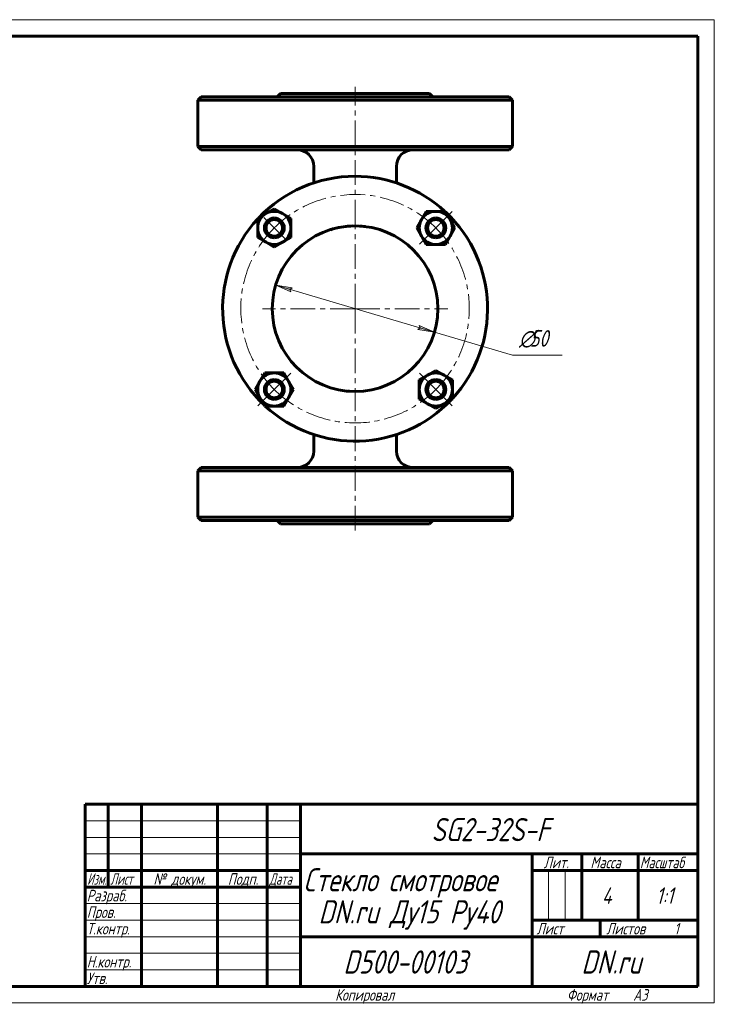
# Model space of a CAD drawing. Header units: millimetres. Extents: x 0 to 420, y 0 to 297.
# Tile 3 of 3: x 210 to 420, y 0 to 297. Entities that reach past the tile are written whole.
import ezdxf

# ---------------------------------------------------------------- set-up
doc = ezdxf.new("R2010")
doc.units = ezdxf.units.MM
for name, pattern in [('K5LT_AXLED', [12, 7.5, -1.5, 1.5, -1.5]), ('K5LT_BASIC', [0]), ('K5LT_THIN', [0])]:
    doc.linetypes.add(name, pattern=pattern)
doc.layers.add('Системный слой', color=7, linetype='Continuous')
doc.layers.add('Системный слой (1)', color=7, linetype='Continuous', true_color=0x6c6c6c)
doc.styles.add('KDIMTEXTSTYLE', font='GOST_AU.SHX', dxfattribs={"width": 0.96, "oblique": 15, "height": 5})
doc.styles.add('KTEXTSTYLE', font='GOST_AU.SHX', dxfattribs={"width": 0.96, "height": 5})
doc.dimstyles.new('KDIMSTYLE (1.00)', dxfattribs={"dimtxt": 5, "dimasz": 1, "dimexe": 2, "dimexo": 0, "dimgap": 1, "dimtad": 1, "dimtxsty": 'KDIMTEXTSTYLE', "dimsah": 1, "dimcen": 0, "dimdle": 1, "dimadec": 0, "dimazin": 0, "dimtfac": 0.667, "dimtmove": 0, "dimatfit": 3, "dimfxl": 1, "dimtvp": 1, "dimtolj": 1, "dimtzin": 0, "dimarcsym": 0})

# ---------------------------------------------------------------- blocks, each defined once
blk = doc.blocks.new('U56')
at = {"layer": 'Системный слой (1)', "linetype": 'K5LT_BASIC', "lineweight": 60}
for p, q in [((304.07, 233.57), (304.77, 233.78)), ((304.77, 233.78), (306.74, 234.24)), ((306.74, 234.24), (309.22, 234.6)), ((309.22, 234.6), (310.7, 234.69)), ((313, 234.66), (313.58, 234.62)), ((313.58, 234.62), (314.15, 234.57)), ((314.15, 234.57), (314.7, 234.5))]:
    blk.add_line(p, q, dxfattribs=at)
blk = doc.blocks.new('U57')
at = {"layer": 'Системный слой (1)', "linetype": 'K5LT_BASIC', "lineweight": 60}
for p, q in [((309.44, 184.79), (309.24, 184.81)), ((309.64, 184.77), (309.44, 184.79)), ((309.85, 184.76), (309.64, 184.77))]:
    blk.add_line(p, q, dxfattribs=at)
blk = doc.blocks.new('U58')
at = {"layer": 'Системный слой (1)', "linetype": 'K5LT_BASIC', "lineweight": 60}
for p, q in [((309.44, 184.79), (309.24, 184.81)), ((309.64, 184.77), (309.44, 184.79)), ((309.85, 184.76), (309.64, 184.77))]:
    blk.add_line(p, q, dxfattribs=at)
blk = doc.blocks.new('U59')
at = {"layer": 'Системный слой (1)', "linetype": 'K5LT_BASIC', "lineweight": 60}
for start, end in [(90, 136.6424), (47.297, 90), (317.297, 46.6424), (137.297, 226.6424), (227.297, 316.6424)]:
    blk.add_arc((311.52, 209.7), 40, start, end, dxfattribs=at)
blk = doc.blocks.new('U60')
at = {"layer": 'Системный слой (1)', "linetype": 'K5LT_BASIC', "lineweight": 60}
for p, q in [((304.07, 233.57), (304.77, 233.78)), ((304.77, 233.78), (306.74, 234.24)), ((306.74, 234.24), (309.22, 234.6)), ((309.22, 234.6), (310.7, 234.69)), ((313, 234.66), (313.58, 234.62)), ((313.58, 234.62), (314.15, 234.57)), ((314.15, 234.57), (314.7, 234.5))]:
    blk.add_line(p, q, dxfattribs=at)
blk = doc.blocks.new('U61')
at = {"layer": 'Системный слой (1)', "linetype": 'K5LT_AXLED', "lineweight": 18}
for q in [(311.52, 237.7), (283.52, 209.7), (339.52, 209.7), (311.52, 181.7)]:
    blk.add_line((311.52, 209.7), q, dxfattribs=at)
blk = doc.blocks.new('D6')
at = {"layer": 'Системный слой (1)'}
for points in [[(291.86, 215.52), (292.53, 216.01), (287.55, 216.8), (292.16, 214.75)], [(335.49, 202.61), (330.89, 204.66), (331.18, 203.89), (330.51, 203.4)]]:
    blk.add_hatch(color=256, dxfattribs=at).paths.add_polyline_path(points)
at = {"layer": 'Системный слой (1)', "linetype": 'K5LT_THIN', "lineweight": 18}
for p, q in [((287.55, 216.8), (292.53, 216.01)), ((292.16, 214.75), (287.55, 216.8)), ((287.55, 216.8), (335.49, 202.61)), ((292.53, 216.01), (291.86, 215.52)), ((291.86, 215.52), (292.16, 214.75)), ((330.51, 203.4), (331.18, 203.89)), ((335.49, 202.61), (330.51, 203.4)), ((331.18, 203.89), (330.89, 204.66)), ((330.89, 204.66), (335.49, 202.61)), ((335.49, 202.61), (359.02, 195.64))]:
    blk.add_line(p, q, dxfattribs=at)
blk.add_wipeout([(361.02, 196.64), (361.02, 204.03), (371.66, 204.03), (371.66, 196.64)]).dxf.layer = 'Системный слой (1)'
blk.add_line((359.02, 195.64), (374.1, 195.64), dxfattribs=at)
at = {"layer": 'Системный слой (1)', "char_height": 5, "attachment_point": 1, "style": 'KTEXTSTYLE'}
for s, insert in [('\\H5.0;\\W1.000;\\Q15;\\Q15;\\W0.960;∅', (361.02, 203.23)), ('\\H5.0;\\W1.000;\\Q15;\\Q15;\\W0.960;50', (364.33, 203.23))]:
    blk.add_mtext(s, dxfattribs=dict(at, insert=insert))
blk = doc.blocks.new('KDIMARROW_01')
at = {"layer": 'Системный слой'}
blk.add_hatch(color=0, dxfattribs=at).paths.add_polyline_path([(0, 0), (-5, 0.66), (-4.5, 0), (-5, -0.66)])
at = {"layer": 'Системный слой', "color": 0, "linetype": 'K5LT_THIN', "lineweight": 18}
for p, q in [((-4.5, 0), (-5, 0.66)), ((-5, 0.66), (0, 0)), ((0, 0), (-5, -0.66)), ((-5, -0.66), (-4.5, 0))]:
    blk.add_line(p, q, dxfattribs=at)
at = {"layer": 'Системный слой (1)', "color": 0, "linetype": 'K5LT_THIN', "lineweight": 18}
blk.add_line((311.52, 209.09), (310.52, 209.09), dxfattribs=at)
blk = doc.blocks.new('U62')
at = {"layer": 'Системный слой (1)', "linetype": 'K5LT_AXLED', "lineweight": 18}
for p, q in [((335.92, 234.1), (340.87, 239.05)), ((287.13, 234.1), (283.94, 237.28)), ((290.31, 230.92), (287.13, 234.1)), ((330.97, 229.15), (335.92, 234.1)), ((292.08, 190.26), (287.13, 185.31)), ((330.97, 190.26), (335.92, 185.31)), ((287.13, 185.31), (282.18, 180.36)), ((335.92, 185.31), (340.87, 180.36))]:
    blk.add_line(p, q, dxfattribs=at)
for start, end in [(45, 135), (135, 225), (315, 45), (225, 315)]:
    blk.add_arc((311.52, 209.7), 34.5, start, end, dxfattribs=at)
blk = doc.blocks.new('U63')
at = {"linetype": 'K5LT_THIN', "lineweight": 18}
for p, q in [((0, 297), (420, 297)), ((420, 297), (420, 0)), ((230, 55), (295, 55)), ((230, 50), (295, 50)), ((230, 45), (295, 45)), ((369.96, 25), (369.96, 40)), ((374.98, 25), (374.98, 40)), ((230, 30), (295, 30)), ((230, 25), (295, 25)), ((230, 20), (295, 20)), ((230, 15), (295, 15)), ((230, 10), (295, 10)), ((420, 0), (0, 0))]:
    blk.add_line(p, q, dxfattribs=at)
at = {"linetype": 'K5LT_BASIC', "lineweight": 60}
for p, q in [((20, 292), (415, 292)), ((415, 292), (415, 5)), ((230, 60), (415, 60)), ((230, 5), (230, 60)), ((237, 35), (237, 60)), ((247, 5), (247, 60)), ((270, 5), (270, 60)), ((285, 5), (285, 60)), ((295, 5), (295, 60)), ((295, 45), (415, 45)), ((365, 5), (365, 45)), ((380, 25), (380, 45)), ((397, 25), (397, 45)), ((230, 40), (295, 40)), ((365, 40), (380, 40)), ((380, 40), (415, 40)), ((230, 35), (295, 35)), ((365, 25), (415, 25)), ((385.57, 20), (385.57, 25)), ((295, 20), (365, 20)), ((365, 20), (415, 20)), ((415, 5), (20, 5))]:
    blk.add_line(p, q, dxfattribs=at)
at = {"attachment_point": 1, "style": 'KTEXTSTYLE'}
for s, insert, char_height in [('\\H5.0;\\W1.000;\\Q15;\\Q15;\\W0.960;\\H7.00;SG2-32S-F', (334.56, 55.86), 7), ('\\H5.0;\\W1.000;\\Q15;\\Q15;\\W0.960;\\H3.50;Лит.', (368.47, 44.18), 3.5), ('\\H5.0;\\W1.000;\\Q15;\\Q15;\\W0.960;\\H3.50;Масса', (382.58, 44.18), 3.5), ('\\H5.0;\\W1.000;\\Q15;\\Q15;\\W0.926;\\H3.50;Масштаб', (397.52, 44.18), 3.5), ('\\H5.0;\\W1.000;\\Q15;\\Q15;\\W0.786;\\H3.50;Изм.', (230.62, 39.18), 3.5), ('\\H5.0;\\W1.000;\\Q15;\\Q15;\\W0.800;\\H3.50;Лист', (237.61, 39.18), 3.5), ('\\H5.0;\\W1.000;\\Q15;\\Q15;\\W0.960;\\H3.50;№ докум.', (250.63, 39.18), 3.5), ('\\H5.0;\\W1.000;\\Q15;\\Q15;\\W0.960;\\H3.50;Подп.', (273.1, 39.18), 3.5), ('\\H5.0;\\W1.000;\\Q15;\\Q15;\\W0.800;\\H3.50;Дата', (285.61, 39.18), 3.5), ('\\H5.0;\\W1.000;\\Q15;\\Q15;\\W0.960;\\H7.00;Стекло смотровое', (295.94, 40.69), 7), ('\\H5.0;\\W1.000;\\Q15;\\Q15;\\W0.960;\\H3.50;Разраб.', (230.5, 34.18), 3.5), ('\\H5.0;\\W1.000;\\Q15;\\Q15;\\W0.960;4', (386.07, 34.9), 5), ('\\H5.0;\\W1.000;\\Q15;\\Q15;\\W0.960;1:1', (402.44, 34.9), 5), ('\\H5.0;\\W1.000;\\Q15;\\Q15;\\W0.960;\\H7.00;DN.ru Ду15 Ру40', (300.48, 31.02), 7), ('\\H5.0;\\W1.000;\\Q15;\\Q15;\\W0.960;\\H3.50;Пров.', (230.5, 29.18), 3.5), ('\\H5.0;\\W1.000;\\Q15;\\Q15;\\W0.960;\\H3.50;Т.контр.', (230.5, 24.18), 3.5), ('\\H5.0;\\W1.000;\\Q15;\\Q15;\\W0.960;\\H3.50;Лист', (366.32, 24.18), 3.5), ('\\H5.0;\\W1.000;\\Q15;\\Q15;\\W0.960;\\H3.50;Листов', (387.36, 24.18), 3.5), ('\\H5.0;\\W1.000;\\Q15;\\Q15;\\W0.960;\\H3.50;1', (407.91, 24.18), 3.5), ('\\H5.0;\\W1.000;\\Q15;\\Q15;\\W0.960;\\H7.00;D500-00103', (307.98, 15.86), 7), ('\\H5.0;\\W1.000;\\Q15;\\Q15;\\W0.960;\\H7.00;DN.ru', (379.84, 15.86), 7), ('\\H5.0;\\W1.000;\\Q15;\\Q15;\\W0.960;\\H3.50;Н.контр.', (230.5, 14.18), 3.5), ('\\H5.0;\\W1.000;\\Q15;\\Q15;\\W0.960;\\H3.50;Утв.', (230.5, 9.18), 3.5), ('\\H5.0;\\W1.000;\\Q15;\\Q15;\\W0.960;\\H3.50;Копировал', (305.5, 4.18), 3.5), ('\\H5.0;\\W1.000;\\Q15;\\Q15;\\W0.960;\\H3.50;Формат', (375.5, 4.18), 3.5), ('\\H5.0;\\W1.000;\\Q15;\\Q15;\\W0.960;\\H3.50;A3', (395.5, 4.18), 3.5)]:
    blk.add_mtext(s, dxfattribs=dict(at, insert=insert, char_height=char_height))

msp = doc.modelspace()

# ---------------------------------------------------------------- linework, layer by layer
at = {"layer": 'Системный слой (1)', "linetype": 'K5LT_AXLED', "lineweight": 18}
for p, q in [((311.521, 235.09), (311.521, 276.704)), ((311.521, 142.704), (311.521, 184.318))]:
    msp.add_line(p, q, dxfattribs=at)
at = {"layer": 'Системный слой (1)', "linetype": 'K5LT_BASIC', "lineweight": 60}
for p, q in [((265.021, 273.704), (264.021, 272.704)), ((358.021, 273.704), (265.021, 273.704)), ((289.021, 274.704), (288.021, 273.704)), ((289.021, 274.704), (334.021, 274.704)), ((334.021, 274.704), (335.021, 273.704)), ((358.021, 273.704), (359.021, 272.704)), ((264.021, 258.704), (264.021, 272.704)), ((264.021, 272.704), (311.521, 272.704)), ((311.521, 272.704), (359.021, 272.704)), ((359.021, 258.704), (359.021, 272.704)), ((265.021, 257.704), (264.021, 258.704)), ((264.021, 258.704), (311.521, 258.704)), ((265.021, 257.704), (358.021, 257.704)), ((311.521, 258.704), (359.021, 258.704)), ((358.021, 257.704), (359.021, 258.704)), ((299.021, 247.701), (299.021, 252.704)), ((324.021, 247.701), (324.021, 252.704)), ((282.126, 236.986), (284.626, 238.429)), ((284.626, 238.429), (287.126, 239.873)), ((287.126, 239.873), (289.626, 238.429)), ((289.626, 238.429), (292.126, 236.986)), ((331.586, 236.599), (333.029, 239.099)), ((333.029, 239.099), (335.916, 239.099)), ((335.916, 239.099), (338.803, 239.099)), ((338.579, 239.164), (338.684, 239.166)), ((338.605, 239.139), (338.729, 239.141)), ((338.684, 239.166), (338.699, 239.141)), ((338.729, 239.141), (338.754, 239.099)), ((338.803, 239.099), (340.246, 236.599)), ((282.059, 236.867), (282.084, 236.882)), ((282.061, 236.762), (282.059, 236.867)), ((282.084, 236.912), (282.126, 236.937)), ((282.085, 236.788), (282.084, 236.912)), ((282.126, 234.099), (282.126, 236.986)), ((292.126, 236.986), (292.126, 234.099)), ((330.142, 234.099), (331.586, 236.599)), ((340.246, 236.599), (341.69, 234.099)), ((282.126, 231.213), (282.126, 234.099)), ((292.126, 234.099), (292.126, 231.213)), ((320.317, 233.105), (320.287, 233.117)), ((320.288, 233.117), (320.287, 233.117)), ((320.288, 233.117), (320.287, 233.117)), ((331.586, 231.599), (330.142, 234.099)), ((341.69, 234.099), (340.246, 231.599)), ((284.626, 229.769), (282.126, 231.213)), ((287.126, 228.326), (284.626, 229.769)), ((289.626, 229.769), (287.126, 228.326)), ((292.126, 231.213), (289.626, 229.769)), ((333.029, 229.099), (331.586, 231.599)), ((335.916, 229.099), (333.029, 229.099)), ((338.803, 229.099), (335.916, 229.099)), ((340.246, 231.599), (338.803, 229.099)), ((333.416, 189.639), (335.916, 191.082)), ((335.916, 191.082), (338.416, 189.639)), ((281.352, 185.309), (282.796, 187.809)), ((282.796, 187.809), (284.239, 190.309)), ((284.239, 190.309), (287.126, 190.309)), ((287.126, 190.309), (290.012, 190.309)), ((290.012, 190.309), (291.456, 187.809)), ((291.456, 187.809), (292.899, 185.309)), ((330.916, 188.196), (333.416, 189.639)), ((330.916, 185.309), (330.916, 188.196)), ((338.416, 189.639), (340.916, 188.196)), ((340.916, 188.196), (340.916, 185.309)), ((282.796, 182.809), (281.352, 185.309)), ((292.899, 185.309), (291.456, 182.809)), ((330.916, 182.422), (330.916, 185.309)), ((340.916, 185.309), (340.916, 182.422)), ((284.239, 180.309), (282.796, 182.809)), ((291.456, 182.809), (290.012, 180.309)), ((333.416, 180.979), (330.916, 182.422)), ((340.916, 182.422), (338.416, 180.979)), ((340.958, 182.496), (340.916, 182.471)), ((340.956, 182.62), (340.958, 182.496)), ((340.983, 182.541), (340.958, 182.526)), ((340.98, 182.646), (340.983, 182.541)), ((287.126, 180.309), (284.239, 180.309)), ((284.313, 180.267), (284.288, 180.309)), ((284.437, 180.269), (284.313, 180.267)), ((284.358, 180.242), (284.343, 180.267)), ((284.463, 180.244), (284.358, 180.242)), ((290.012, 180.309), (287.126, 180.309)), ((335.916, 179.535), (333.416, 180.979)), ((338.416, 180.979), (335.916, 179.535)), ((299.021, 166.704), (299.021, 171.707)), ((324.021, 166.704), (324.021, 171.707)), ((265.021, 161.704), (264.021, 160.704)), ((264.021, 146.704), (264.021, 160.704)), ((264.021, 160.704), (311.521, 160.704)), ((265.021, 161.704), (358.021, 161.704)), ((311.521, 160.704), (359.021, 160.704)), ((358.021, 161.704), (359.021, 160.704)), ((359.021, 146.704), (359.021, 160.704)), ((265.021, 145.704), (264.021, 146.704)), ((264.021, 146.704), (311.521, 146.704)), ((311.521, 146.704), (359.021, 146.704)), ((358.021, 145.704), (359.021, 146.704)), ((265.021, 145.704), (358.021, 145.704)), ((289.021, 144.704), (288.021, 145.704)), ((289.021, 144.704), (334.021, 144.704)), ((334.021, 144.704), (335.021, 145.704))]:
    msp.add_line(p, q, dxfattribs=at)
for centre in [(287.126, 234.099), (335.916, 234.099), (287.126, 185.309), (335.916, 185.309)]:
    msp.add_circle(centre, 2.5, dxfattribs=at)
for centre, radius, start, end in [((294.021, 252.704), 5, 0, 90), ((329.021, 252.704), 5, 90, 180), ((287.126, 234.099), 5, 120, 180), ((287.126, 234.099), 5, 60, 120), ((287.126, 234.099), 5, 0, 60), ((335.916, 234.099), 5, 90, 150), ((335.916, 234.099), 5, 30, 90), ((287.126, 234.099), 3, 90, 270), ((287.126, 234.099), 3, 270, 90), ((335.916, 234.099), 5, 150, 210), ((335.916, 234.099), 3, 90, 270), ((335.916, 234.099), 3, 270, 90), ((335.916, 234.099), 5, 330, 30), ((287.126, 234.099), 5, 180, 240), ((311.521, 209.704), 25, 0, 270), ((287.126, 234.099), 5, 300, 0), ((287.126, 234.099), 5, 240, 300), ((335.916, 234.099), 5, 210, 270), ((335.916, 234.099), 5, 270, 330), ((311.521, 209.704), 25, 270, 0), ((287.126, 185.309), 5, 150, 210), ((287.126, 185.309), 5, 90, 150), ((287.126, 185.309), 3, 90, 270), ((287.126, 185.309), 5, 30, 90), ((287.126, 185.309), 3, 270, 90), ((287.126, 185.309), 5, 330, 30), ((335.916, 185.309), 5, 120, 180), ((335.916, 185.309), 3, 90, 270), ((335.916, 185.309), 5, 60, 120), ((335.916, 185.309), 3, 270, 90), ((335.916, 185.309), 5, 0, 60), ((335.916, 185.309), 5, 180, 240), ((335.916, 185.309), 5, 300, 0), ((287.126, 185.309), 5, 210, 270), ((287.126, 185.309), 5, 270, 330), ((335.916, 185.309), 5, 240, 300), ((294.021, 166.704), 5, 270, 0), ((329.021, 166.704), 5, 180, 270)]:
    msp.add_arc(centre, radius, start, end, dxfattribs=at)
msp.add_open_spline([(320.06, 233.202), (320.063, 233.201), (320.066, 233.2), (320.075, 233.197), (320.08, 233.194), (320.088, 233.192), (320.09, 233.191), (320.093, 233.19), (320.094, 233.189), (320.096, 233.189), (320.097, 233.188), (320.098, 233.188), (320.099, 233.188), (320.1, 233.187), (320.101, 233.187), (320.104, 233.186), (320.106, 233.185), (320.112, 233.183), (320.116, 233.181), (320.127, 233.177), (320.134, 233.175), (320.154, 233.167), (320.167, 233.163), (320.2, 233.15), (320.219, 233.143), (320.25, 233.131), (320.262, 233.127), (320.284, 233.118), (320.289, 233.116), (320.288, 233.117)], degree=3, knots=[0, 0, 0, 0, 0.331367, 0.331367, 1.025642, 1.025642, 1.2958246, 1.2958246, 1.4009683, 1.4009683, 1.5061119, 1.5061119, 1.5789039, 1.5789039, 1.7083118, 1.7083118, 1.9590396, 1.9590396, 2.4604953, 2.4604953, 3.4472307, 3.4472307, 5.3883495, 5.3883495, 8.9883495, 8.9883495, 12.5883495, 12.5883495, 18, 18, 18, 18], dxfattribs=at)
msp.add_open_spline([(320.06, 233.202), (320.063, 233.201), (320.066, 233.2), (320.075, 233.197), (320.08, 233.194), (320.088, 233.192), (320.09, 233.191), (320.093, 233.19), (320.094, 233.189), (320.096, 233.189), (320.097, 233.188), (320.098, 233.188), (320.099, 233.188), (320.1, 233.187), (320.101, 233.187), (320.104, 233.186), (320.106, 233.185), (320.112, 233.183), (320.116, 233.181), (320.127, 233.177), (320.134, 233.175), (320.154, 233.167), (320.167, 233.163), (320.2, 233.15), (320.219, 233.143), (320.25, 233.131), (320.262, 233.127), (320.284, 233.118), (320.289, 233.116), (320.288, 233.117)], degree=3, knots=[0, 0, 0, 0, 0.331367, 0.331367, 1.025642, 1.025642, 1.2958246, 1.2958246, 1.4009683, 1.4009683, 1.5061119, 1.5061119, 1.5789039, 1.5789039, 1.7083118, 1.7083118, 1.9590396, 1.9590396, 2.4604953, 2.4604953, 3.4472307, 3.4472307, 5.3883495, 5.3883495, 8.9883495, 8.9883495, 12.5883495, 12.5883495, 18, 18, 18, 18], dxfattribs=at)

# ---------------------------------------------------------------- block references
at = {"layer": 'Системный слой (1)'}
for name in ['U59', 'U61', 'U56', 'U60', 'U57', 'U58']:
    msp.add_blockref(name, (0, 0), dxfattribs=at)

# ---------------------------------------------------------------- next in the draw order: dimensions: what is measured, and where the dimension line sits
dim = msp.add_diameter_dim_2p(p1=(287.549, 216.799), p2=(335.493, 202.609), dimstyle='KDIMSTYLE (1.00)', override={"dimtih": 1, "dimtoh": 1, "dimpost": '\\H5.0;\\W0.960;\\Q15;<>', "dimblk1": 'KDIMARROW_01', "dimblk2": 'KDIMARROW_01', "dimtol": 1, "dimtp": 0, "dimtm": 0, "dimtdec": 5, "dimtmove": 1, "dimatfit": 2, "dimtolj": 1}, dxfattribs=at)
dim.commit()
dim.dimension.update_dxf_attribs({"geometry": 'D6', "text_midpoint": (361.021, 195.645), "dimtype": 163})

# ---------------------------------------------------------------- next in the draw order: block references
msp.add_blockref('U63', (0, 0))
msp.add_blockref('U62', (0, 0), dxfattribs=at)

doc.saveas('drawing.dxf')
